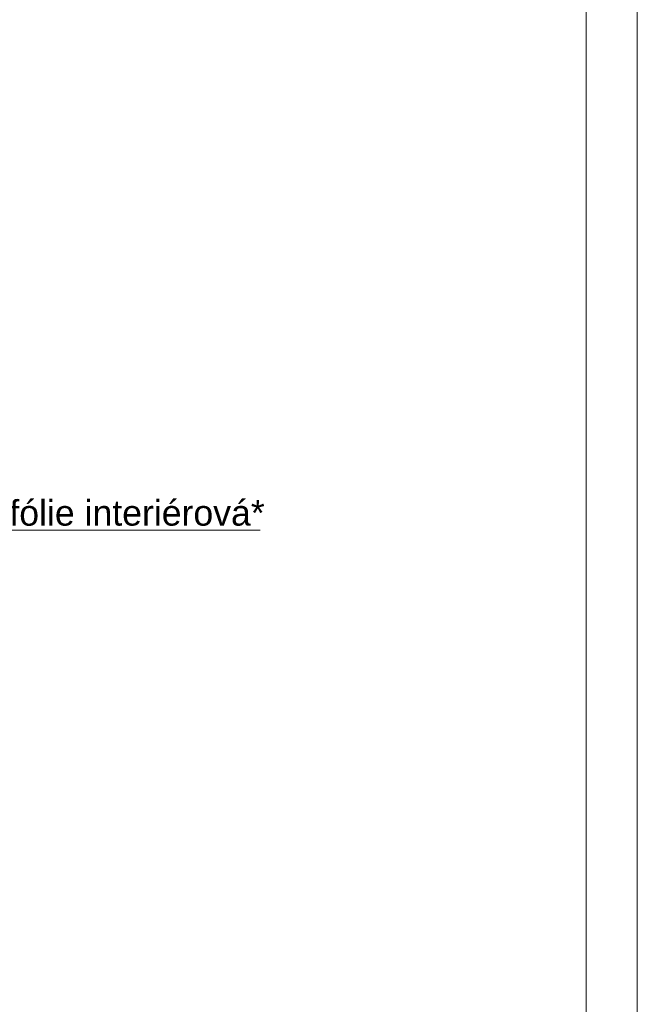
# Model space of a CAD drawing. Header units: millimetres. Extents: x -256498 to -248402, y 35117 to 38243.
# Tile 9 of 19: x -253748 to -253445, y 36586 to 37069. Entities that reach past the tile are written whole.
import ezdxf
from ezdxf.xclip import XClip

# ---------------------------------------------------------------- set-up
doc = ezdxf.new("R2010")
doc.units = ezdxf.units.MM
doc.header["$MEASUREMENT"] = 0
doc.header["$XCLIPFRAME"] = 0
for name, color, linetype in [('POHLED ZÁPADNÍ_1__K EXPEDICI', 7, 'Continuous'), ('POHLED ZÁPADNÍ_1_DEK_KÓTY', 7, 'Continuous'), ('POHLED ZÁPADNÍ_1_DEK_POPIS', 7, 'Continuous')]:
    doc.layers.add(name, color=color, linetype=linetype)
doc.styles.add('GENEROVANÝ_STYL_1', font='txt')

# ---------------------------------------------------------------- blocks, each defined once
blk = doc.blocks.new('Kresba_1_1', base_point=(-257906.41, 35743.73))
at = {"layer": 'POHLED ZÁPADNÍ_1__K EXPEDICI', "color": 3, "linetype": 'Continuous', "lineweight": 18, "flags": 128}
blk.add_lwpolyline([(-254930.34, 37770.73), (-253445.34, 37770.73), (-253445.34, 35670.73), (-254930.34, 35670.73)], close=True, dxfattribs=at)
at = {"layer": 'POHLED ZÁPADNÍ_1_DEK_KÓTY', "color": 6, "linetype": 'Continuous', "lineweight": 18}
blk.add_line((-253847.47, 36818.55), (-253630.22, 36818.55), dxfattribs=at)
at = {"layer": 'POHLED ZÁPADNÍ_1_DEK_POPIS', "color": 6, "linetype": 'Continuous', "lineweight": 18, "flags": 128}
blk.add_lwpolyline([(-254905.34, 37745.73), (-253470.34, 37745.73), (-253470.34, 35695.73), (-254905.34, 35695.73)], close=True, dxfattribs=at)
at = {"layer": 'POHLED ZÁPADNÍ_1_DEK_KÓTY', "color": 6, "linetype": 'Continuous', "lineweight": 18, "insert": (-253845.47, 36833.34), "char_height": 12.5, "attachment_point": 1, "style": 'GENEROVANÝ_STYL_1'}
blk.add_mtext('\\A1;{\\pql;\\fArial|b0|i0|c238|p38;Parotěsnicí fólie interiérová*}', dxfattribs=at)

msp = doc.modelspace()

# ---------------------------------------------------------------- block references
at = {"color": 9, "linetype": 'Continuous', "lineweight": 13}
ref = msp.add_blockref('Kresba_1_1', (-257906.41, 35743.73), dxfattribs=at)
XClip(ref).set_block_clipping_path([(-256498.2316725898, 35117.4811070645), (-250393.4922061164, 38243.016752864)])

doc.saveas('drawing.dxf')
